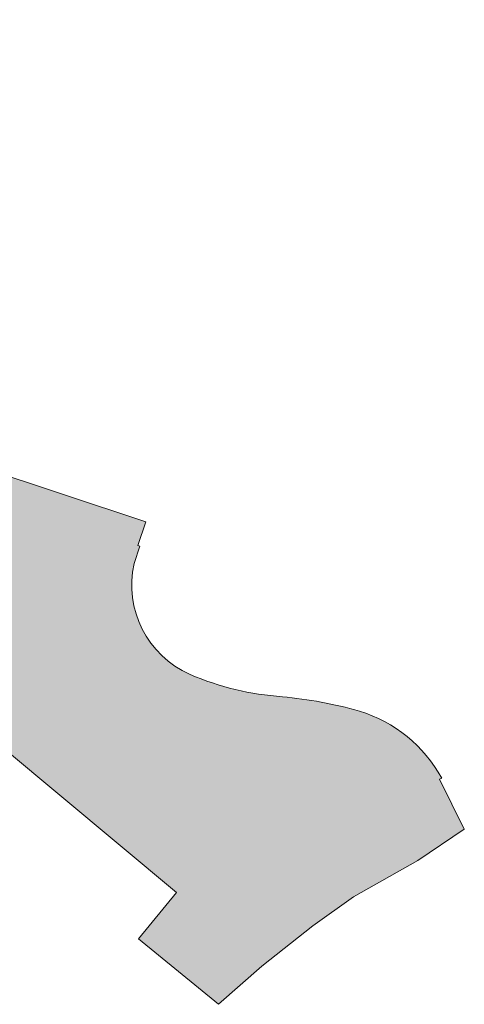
# Model space of a CAD drawing. Header units: metres. Extents: x 167415 to 168367, y 462435 to 462930.
# Tile 141 of 146: x 167802 to 167824, y 462811 to 462858. Entities that reach past the tile are written whole.
import ezdxf

# ---------------------------------------------------------------- set-up
doc = ezdxf.new("R2010")
doc.units = ezdxf.units.M
doc.header["$LTSCALE"] = 0.2
doc.layers.add('N_WE_GR_GRAS_WRM_RVA Dotter Koekoeksbloemmengsel-A', color=194, linetype='Continuous', lineweight=18)
doc.layers.add('N_WE_GR_GRAS_WRM_RVA Dotter Koekoeksbloemmengsel-G', color=194, linetype='Continuous', lineweight=18)

msp = doc.modelspace()

# ---------------------------------------------------------------- hatches: boundary and pattern name
at = {"layer": 'N_WE_GR_GRAS_WRM_RVA Dotter Koekoeksbloemmengsel-A', "transparency": 33554687}
h = msp.add_hatch(color=256, dxfattribs=at)
h.dxf.hatch_style = 1
edge = h.paths.add_edge_path()
edge.add_line((167738.689618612, 462856.9815744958), (167734.6106295, 462858.1990864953))
edge.add_line((167734.6106295, 462858.1990864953), (167734.1646247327, 462850.2744730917))
edge.add_line((167734.1646247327, 462850.2744730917), (167748.6554216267, 462848.4920973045))
edge.add_line((167748.6554216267, 462848.4920973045), (167748.2866918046, 462845.5071655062))
edge.add_line((167748.2866918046, 462845.5071655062), (167756.3707066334, 462842.5200871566))
edge.add_line((167756.3707066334, 462842.5200871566), (167757.3017746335, 462845.3719483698))
edge.add_line((167757.3017746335, 462845.3719483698), (167771.1808325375, 462840.8407507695))
edge.add_line((167771.1808325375, 462840.8407507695), (167770.2497645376, 462837.9888895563))
edge.add_line((167770.2497645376, 462837.9888895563), (167779.3590100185, 462834.7372336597))
edge.add_line((167779.3590100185, 462834.7372336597), (167780.7636172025, 462837.3880974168))
edge.add_line((167780.7636172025, 462837.3880974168), (167789.5998297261, 462832.7060734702))
edge.add_line((167789.5998297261, 462832.7060734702), (167788.1952225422, 462830.0552097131))
edge.add_line((167788.1952225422, 462830.0552097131), (167796.5153439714, 462822.9610026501))
edge.add_line((167796.5153439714, 462822.9610026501), (167798.4198918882, 462825.2789105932))
edge.add_line((167798.4198918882, 462825.2789105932), (167809.6417517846, 462815.9387613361))
edge.add_line((167809.6417517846, 462815.9387613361), (167807.7958292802, 462813.6922027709))
edge.add_line((167807.7958292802, 462813.6922027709), (167811.6744697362, 462810.5219415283))
edge.add_line((167811.6744697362, 462810.5219415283), (167813.7682696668, 462812.372432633))
edge.add_line((167813.7682696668, 462812.372432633), (167816.2424444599, 462814.3275056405))
edge.add_line((167816.2424444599, 462814.3275056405), (167818.2113813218, 462815.724816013))
edge.add_line((167818.2113813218, 462815.724816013), (167821.3254977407, 462817.4839137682))
edge.add_line((167821.3254977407, 462817.4839137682), (167823.5833636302, 462819.004341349))
edge.add_line((167823.5833636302, 462819.004341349), (167822.3783042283, 462821.4261245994))
edge.add_line((167822.3783042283, 462821.4261245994), (167822.4868015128, 462821.4801119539))
edge.add_arc((167816.4559361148, 462818.1398410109), 6.894109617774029, 28.98042990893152, 72.73397384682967)
edge.add_arc((167812.717291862, 462803.9471406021), 21.56647405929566, 74.4407540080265, 84.54819991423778)
edge.add_arc((167815.6881034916, 462839.049856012), 13.66492549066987, 246.7585306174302, 266.13196991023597, ccw=False)
edge.add_arc((167812.1924267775, 462830.819652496), 4.723319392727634, 167.2444047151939, 246.3255447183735, ccw=False)
edge.add_line((167807.5856753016, 462831.8625268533), (167807.8642466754, 462832.7026014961))
edge.add_line((167807.8642466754, 462832.7026014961), (167807.7703238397, 462832.7337466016))
edge.add_line((167807.7703238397, 462832.7337466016), (167808.1526295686, 462833.8869710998))
edge.add_line((167808.1526295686, 462833.8869710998), (167788.0918172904, 462840.5391990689))
edge.add_line((167788.0918172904, 462840.5391990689), (167772.7752167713, 462845.6182316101))
edge.add_line((167772.7752167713, 462845.6182316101), (167738.689618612, 462856.9815744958))

# ---------------------------------------------------------------- linework, layer by layer
at = {"layer": 'N_WE_GR_GRAS_WRM_RVA Dotter Koekoeksbloemmengsel-G', "transparency": 33554687, "flags": 128}
msp.add_lwpolyline([(167798.4198918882, 462825.2789105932), (167809.6417517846, 462815.9387613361), (167807.7958292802, 462813.6922027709), (167811.6744697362, 462810.5219415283), (167813.7682696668, 462812.372432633), (167816.2424444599, 462814.3275056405), (167818.2113813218, 462815.724816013), (167821.3254977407, 462817.4839137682), (167823.5833636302, 462819.004341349), (167822.3783042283, 462821.4261245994), (167822.4868015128, 462821.4801119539, 0.193264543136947), (167818.5021677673, 462824.723281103, 0.04413066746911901), (167814.7662868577, 462825.4160582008, -0.08473450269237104), (167810.2958274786, 462826.493839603, -0.3594364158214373), (167807.5856753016, 462831.8625268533), (167807.8642466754, 462832.7026014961), (167807.7703238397, 462832.7337466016), (167808.1526295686, 462833.8869710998), (167788.0918172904, 462840.5391990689)], format="xyb", dxfattribs=at)

doc.saveas('drawing.dxf')
